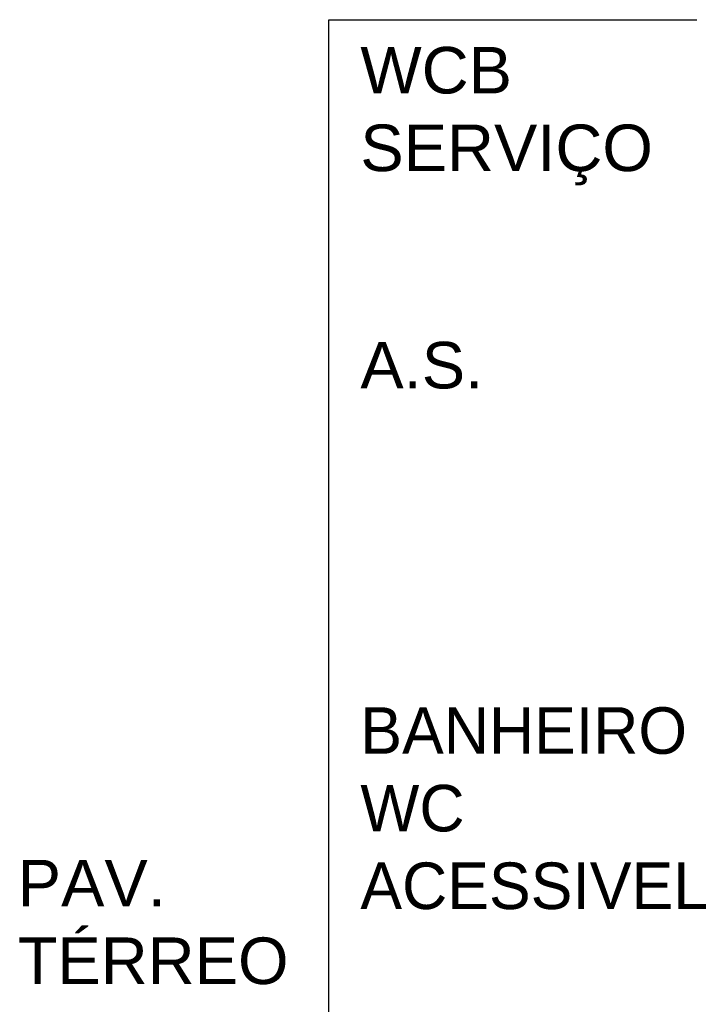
# Model space of a CAD drawing. Header units: inches. Extents: x 330 to 398, y -19 to 141.
# Tile 79 of 166: x 331 to 348, y 116 to 141. Entities that reach past the tile are written whole.
import ezdxf

# ---------------------------------------------------------------- set-up
doc = ezdxf.new("R2010")
doc.units = ezdxf.units.IN
doc.header["$LTSCALE"] = 0.4
doc.header["$MEASUREMENT"] = 0
doc.layers.add('TJ-COTAS 1PARA25', color=174, linetype='Continuous')
doc.layers.add('TJ-TEXTO02', color=2, linetype='Continuous')
doc.styles.add('ARIAL', font='arial.ttf')

msp = doc.modelspace()

# ---------------------------------------------------------------- linework, layer by layer
at = {"layer": 'TJ-COTAS 1PARA25'}
msp.add_lwpolyline([(338.7507, 140.8124), (386.1051, 140.8124), (386.1051, 82.312), (338.7507, 82.312)], close=True, dxfattribs=at)

# ---------------------------------------------------------------- texts
at = {"layer": 'TJ-TEXTO02', "attachment_point": 1, "style": 'ARIAL'}
for s, insert, char_height, width in [('WCB SERVIÇO', (339.5463, 140.126, 0.0021), 1.173446, 8.177653), ('A.S.', (339.5463, 132.6936, 0.0021), 1.17345, 8.177653), ('BANHEIRO WC ACESSIVEL', (339.5463, 123.4855, 0.0021), 1.173446, 9.751042), ('PAV. TÉRREO', (330.9064, 119.6397, 0.0021), 1.173446, 9.751042)]:
    msp.add_mtext(s, dxfattribs=dict(at, insert=insert, char_height=char_height, width=width))

doc.saveas('drawing.dxf')
